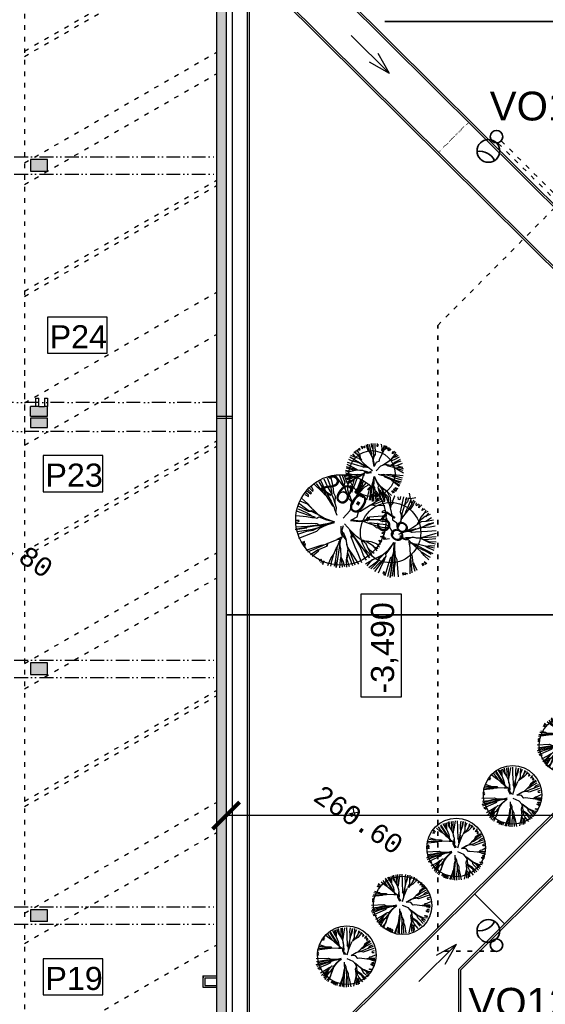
# Model space of a CAD drawing. Extents: x 4743276 to 9726129, y -4307434 to -1665362.
# Tile 20 of 121: x 4829956 to 4843630, y -2063172 to -2037564. Entities that reach past the tile are written whole.
import ezdxf
from ezdxf.enums import TextEntityAlignment as Align

# ---------------------------------------------------------------- set-up
doc = ezdxf.new("R2010")
doc.units = 0
doc.header["$MEASUREMENT"] = 0
for name, pattern in [('ACAD_ISO03W100', [30, 12, -18]), ('ACAD_ISO07W100', [3.5, 0.5, -3]), ('ACAD_ISO12W100', [22, 12, -3, 0.5, -3, 0.5, -3])]:
    doc.linetypes.add(name, pattern=pattern)
doc.layers.get('0').update_dxf_attribs({"linetype": 'CONTINUOUS'})
doc.layers.get('Defpoints').update_dxf_attribs({"color": 61, "linetype": 'CONTINUOUS'})
for name, color, linetype in [('-_48_-', 76, 'CONTINUOUS'), ('body', 7, 'CONTINUOUS'), ('HATCH', 7, 'CONTINUOUS'), ('KÓTY', 4, 'CONTINUOUS'), ('MÚRY', 1, 'CONTINUOUS'), ('POZEMOK', 8, 'CONTINUOUS'), ('siete', 6, 'CONTINUOUS'), ('TENKÁ', 7, 'CONTINUOUS'), ('Výšky', 64, 'CONTINUOUS'), ('ZARIADENIE1', 145, 'CONTINUOUS'), ('ZARIADOVACIE', 144, 'CONTINUOUS'), ('šrafy-múry', 8, 'CONTINUOUS')]:
    doc.layers.add(name, color=color, linetype=linetype)
doc.styles.add('ARIAL', font='arial.ttf')
doc.styles.add('MONOTXT', font='MONOTXT', dxfattribs={"height": 0.2})
doc.styles.add('Style-Arial', font='arial.ttf')
doc.dimstyles.new('STANDARD 200', dxfattribs={"dimtxt": 600, "dimasz": 700, "dimexe": 10, "dimexo": 200, "dimgap": 100, "dimtad": 1, "dimdsep": 46, "dimlunit": 6, "dimtxsty": 'Style-Arial', "dimblk": 'ARCHTICK', "dimblk1": 'OBLIQUE', "dimblk2": 'ARCHTICK', "dimcen": 2.5, "dimse1": 1, "dimse2": 1, "dimadec": 0, "dimazin": 0, "dimtfac": 1, "dimtmove": 1, "dimatfit": 3, "dimldrblk": 'OBLIQUE', "dimfxl": 1, "dimtolj": 1, "dimtzin": 0, "dimarcsym": 0})

# ---------------------------------------------------------------- blocks, each defined once
blk = doc.blocks.new('St6a')
at = {"linetype": 'Continuous'}
for p, q in [((-260, 1923), (-236, 1297)), ((-104, 1935), (-164, 1526)), ((28, 1947), (40, 1538)), ((257, 1923), (221, 1682)), ((-1379, 1225), (-1511, 1285)), ((-1487, 1333), (-1379, 1225)), ((-1319, 1454), (-1078, 1249)), ((-1211, 1538), (-1078, 1358)), ((-1078, 1358), (-922, 1177)), ((-1066, 1598), (-910, 1370)), ((-381, 672), (-1030, 1682)), ((-1030, 1682), (-886, 1333)), ((-910, 1370), (-669, 985)), ((-898, 1755), (-729, 1466)), ((-790, 1778), (-669, 1430)), ((-729, 1466), (-645, 1345)), ((-693, 1802), (-657, 1598)), ((-657, 1598), (-657, 1370)), ((-645, 1345), (-525, 1045)), ((-609, 1851), (-513, 1574)), ((-513, 1887), (-465, 1562)), ((-513, 1574), (-369, 1358)), ((-465, 1562), (-357, 1358)), ((-369, 1358), (-248, 1153)), ((-357, 1899), (-345, 1562)), ((-345, 1562), (-333, 1321)), ((-236, 1297), (-248, 1141)), ((-164, 1526), (-224, 1213)), ((40, 1538), (52, 1225)), ((148, 708), (413, 1887)), ((221, 1682), (233, 1478)), ((233, 1478), (245, 1273)), ((377, 1610), (245, 1249)), ((413, 1887), (377, 1610)), ((521, 1285), (401, 1045)), ((545, 1875), (521, 1538)), ((521, 1538), (521, 1285)), ((569, 1610), (533, 1502)), ((666, 1790), (569, 1610)), ((762, 1502), (569, 1201)), ((750, 1297), (581, 1201)), ((894, 1682), (750, 1514)), ((918, 1466), (750, 1297)), ((822, 1742), (762, 1502)), ((978, 1646), (918, 1466)), ((1062, 1562), (930, 1490)), ((1110, 1514), (1062, 1370)), ((1062, 1370), (1171, 1454)), ((1327, 1406), (1195, 1249)), ((1315, 1273), (1351, 1309)), ((-1788, 744), (-1403, 684)), ((-1752, 840), (-1439, 744)), ((-1463, 1105), (-1571, 1141)), ((-1535, 1225), (-1451, 1165)), ((-1451, 1165), (-1463, 1105)), ((-1439, 744), (-1403, 744)), ((-1403, 744), (-1391, 696)), ((-1391, 696), (-994, 696)), ((-1078, 1249), (-886, 1129)), ((-946, 600), (-1030, 684)), ((-994, 696), (-946, 624)), ((-886, 1129), (-705, 961)), ((-705, 961), (-621, 901)), ((-669, 985), (-621, 889)), ((-621, 901), (-465, 744)), ((-621, 889), (-381, 672)), ((-525, 1045), (-465, 732)), ((-477, 636), (-393, 672)), ((-465, 744), (-260, 600)), ((-248, 1153), (-224, 985)), ((-248, 1141), (-200, 937)), ((-224, 1213), (-236, 1141)), ((-224, 985), (-164, 816)), ((-164, 816), (-212, 588)), ((-200, 937), (-164, 768)), ((-164, 768), (-152, 468)), ((52, 1225), (64, 961)), ((64, 961), (64, 780)), ((64, 780), (124, 684)), ((148, 672), (76, 804)), ((124, 684), (124, 504)), ((209, 1021), (148, 708)), ((221, 997), (148, 540)), ((281, 840), (148, 516)), ((148, 540), (148, 672)), ((245, 1273), (209, 1021)), ((377, 1021), (281, 840)), ((569, 1201), (449, 1081)), ((1123, 696), (966, 552)), ((1267, 708), (1086, 588)), ((1195, 852), (1123, 696)), ((1183, 744), (1135, 708)), ((1423, 937), (1183, 744)), ((1195, 1249), (1315, 1273)), ((1375, 997), (1195, 852)), ((1616, 913), (1267, 708)), ((1399, 1249), (1303, 1141)), ((1303, 1141), (1375, 1129)), ((1375, 1129), (1447, 1165)), ((1543, 1093), (1375, 997)), ((1543, 732), (1399, 576)), ((1760, 708), (1399, 576)), ((1592, 1033), (1423, 937)), ((1724, 804), (1543, 732)), ((-1800, 251), (-1908, 275)), ((-1908, 227), (-1812, 191)), ((-1800, 143), (-1908, 143)), ((-1884, 504), (-1223, 576)), ((-1884, 383), (-1800, 251)), ((-1848, 600), (-1162, 612)), ((-1812, 191), (-1800, 143)), ((-1223, 576), (-1126, 612)), ((-1162, 612), (-970, 612)), ((-1126, 612), (-1162, 600)), ((-970, 612), (-477, 636)), ((-501, 612), (-321, 612)), ((-260, 600), (-248, 444)), ((-248, 444), (-128, 191)), ((-212, 588), (-152, 347)), ((-152, 347), (-32, 203)), ((148, 516), (40, 155)), ((317, 131), (641, 323)), ((617, 107), (317, 131)), ((690, 323), (389, 143)), ((762, -62), (617, 107)), ((641, 323), (858, 407)), ((918, 371), (690, 323)), ((966, 552), (786, 371)), ((1002, 407), (786, 395)), ((1110, 335), (906, 383)), ((1014, 564), (978, 552)), ((1207, 492), (1002, 407)), ((1086, 588), (1014, 564)), ((1796, 576), (1110, 335)), ((1399, 576), (1207, 492)), ((1519, 11), (1447, -74)), ((1652, 35), (1519, 11)), ((1880, 155), (1652, 35)), ((1832, 432), (1676, 383)), ((1676, 383), (1700, 323)), ((1700, 323), (1832, 323)), ((1868, 167), (1880, 155)), ((-1956, -74), (-1150, -37)), ((-321, -62), (-1944, -470)), ((-1944, -470), (-1475, -338)), ((-1920, -254), (-1535, -206)), ((-1896, -350), (-1283, -194)), ((-1896, -567), (-1415, -386)), ((-1836, -699), (-1223, -434)), ((-1535, -206), (-1271, -146)), ((-1475, -338), (-1439, -386)), ((-1439, -386), (-1018, -242)), ((-1415, -386), (-1018, -266)), ((-1283, -194), (-1006, -146)), ((-1271, -146), (-1018, -146)), ((-1223, -434), (-994, -326)), ((-1223, -819), (-982, -615)), ((-1150, -37), (-982, -110)), ((-1102, -651), (-994, -603)), ((-1018, -146), (-790, -134)), ((-1018, -242), (-790, -146)), ((-1018, -266), (-754, -170)), ((-1006, -146), (-766, -122)), ((-994, -326), (-994, -242)), ((-994, -915), (-633, -398)), ((-994, -603), (-922, -543)), ((-982, -110), (-790, -110)), ((-922, -543), (-826, -555)), ((-826, -555), (-585, -314)), ((-814, -651), (-693, -482)), ((-790, -110), (-369, -98)), ((-766, -122), (-321, -62)), ((-754, -170), (-345, -110)), ((-633, -398), (-309, -98)), ((-585, -314), (-321, -110)), ((-104, -531), (-104, -302)), ((-80, -687), (-104, -531)), ((4, -615), (-80, -458)), ((40, -1000), (4, -615)), ((461, -254), (76, -86)), ((629, -458), (461, -254)), ((750, -531), (557, -374)), ((617, -747), (666, -615)), ((702, -651), (629, -458)), ((1002, -711), (653, -446)), ((1026, -759), (750, -531)), ((858, -50), (762, -62)), ((1351, -110), (858, -50)), ((1447, -74), (1339, -98)), ((1640, -158), (1363, -110)), ((1531, -74), (1423, -98)), ((1579, -74), (1531, -74)), ((1868, -62), (1579, -74)), ((1868, -242), (1616, -182)), ((1628, -422), (1808, -470)), ((1628, -482), (1628, -422)), ((1784, -555), (1628, -482)), ((1880, -158), (1640, -158)), ((1688, -326), (1808, -314)), ((1700, -386), (1688, -326)), ((1832, -398), (1700, -386)), ((-1812, -735), (-1668, -711)), ((-1644, -747), (-1740, -795)), ((-1668, -711), (-1644, -747)), ((-1668, -988), (-1295, -783)), ((-1595, -1168), (-1223, -819)), ((-1475, -1216), (-1235, -939)), ((-1439, -1336), (-1138, -951)), ((-1367, -1433), (-1187, -1108)), ((-1295, -783), (-1102, -651)), ((-1283, -1493), (-1042, -1252)), ((-1235, -939), (-1114, -771)), ((-1187, -1108), (-1090, -951)), ((-1175, -1565), (-1030, -1252)), ((-1138, -951), (-994, -879)), ((-1114, -771), (-1078, -687)), ((-1090, -951), (-994, -915)), ((-1042, -1252), (-826, -687)), ((-1030, -1252), (-1006, -1228)), ((-1018, -1240), (-862, -735)), ((-994, -879), (-922, -783)), ((-922, -783), (-814, -651)), ((-285, -1469), (-188, -1228)), ((-188, -1228), (-116, -735)), ((-188, -1517), (-188, -1228)), ((-128, -1529), (-116, -1216)), ((-116, -735), (-80, -687)), ((-116, -1216), (-92, -939)), ((-92, -939), (-80, -735)), ((-80, -735), (-68, -699)), ((40, -831), (16, -795)), ((16, -1517), (52, -1240)), ((148, -1060), (40, -831)), ((52, -1240), (40, -1000)), ((136, -1469), (64, -1216)), ((148, -1216), (148, -1060)), ((233, -1469), (148, -1216)), ((497, -1865), (641, -1240)), ((666, -1204), (617, -747)), ((641, -1240), (666, -1204)), ((666, -1781), (653, -1180)), ((666, -1312), (666, -1192)), ((714, -903), (702, -651)), ((714, -891), (702, -651)), ((846, -1048), (714, -891)), ((738, -1096), (714, -903)), ((1026, -1108), (738, -915)), ((834, -1276), (738, -1096)), ((1086, -1589), (834, -1276)), ((1038, -1216), (846, -1048)), ((1147, -819), (1002, -711)), ((1074, -903), (1026, -759)), ((1135, -1216), (1026, -1108)), ((1183, -795), (1038, -759)), ((1207, -1445), (1038, -1216)), ((1195, -1036), (1074, -903)), ((1303, -1384), (1135, -1216)), ((1339, -939), (1147, -819)), ((1423, -903), (1183, -795)), ((1423, -1264), (1195, -1036)), ((1387, -1060), (1315, -951)), ((1568, -1060), (1339, -939)), ((1507, -1168), (1387, -1060)), ((1664, -927), (1423, -903)), ((1507, -759), (1568, -747)), ((1712, -843), (1507, -759)), ((1568, -747), (1700, -759)), ((-970, -1649), (-874, -1505)), ((-850, -1565), (-910, -1697)), ((-874, -1505), (-850, -1565)), ((-838, -1745), (-742, -1577)), ((-693, -1601), (-778, -1781)), ((-742, -1577), (-693, -1601)), ((-693, -1805), (-621, -1625)), ((-621, -1625), (-585, -1685)), ((-585, -1685), (-597, -1829)), ((-441, -1865), (-285, -1469)), ((-357, -1877), (-273, -1505)), ((-273, -1505), (-224, -1288)), ((-224, -1889), (-188, -1517)), ((-128, -1926), (-128, -1529)), ((16, -1926), (16, -1517)), ((160, -1902), (136, -1469)), ((317, -1902), (233, -1469)), ((762, -1433), (666, -1312)), ((774, -1781), (762, -1433)), ((834, -1420), (846, -1312)), ((858, -1709), (834, -1420))]:
    blk.add_line(p, q, dxfattribs=at)
blk = doc.blocks.new('St6h')
at = {"linetype": 'Continuous'}
for p, q in [((-489, 871), (-405, 684)), ((-420, 902), (-334, 709)), ((-347, 921), (-267, 711)), ((-273, 954), (-221, 732)), ((-180, 975), (20, 710)), ((-83, 971), (38, 684)), ((-32, 994), (36, 827)), ((23, 977), (73, 836)), ((156, 969), (103, 768)), ((244, 926), (213, 783)), ((302, 918), (258, 803)), ((384, 886), (324, 730)), ((444, 859), (410, 783)), ((-687, 598), (-765, 666)), ((-730, 695), (-658, 625)), ((-653, 661), (-690, 727)), ((-658, 625), (-653, 661)), ((-623, 777), (-466, 622)), ((-586, 800), (-468, 642)), ((-526, 834), (-430, 666)), ((-468, 642), (-399, 550)), ((-430, 666), (-369, 529)), ((-405, 684), (-333, 539)), ((-334, 709), (-258, 586)), ((-267, 711), (-247, 577)), ((-221, 732), (-208, 595)), ((36, 827), (16, 749)), ((16, 749), (41, 693)), ((20, 710), (39, 698)), ((39, 698), (113, 472)), ((73, 836), (101, 787)), ((103, 768), (96, 662)), ((96, 662), (125, 566)), ((157, 662), (128, 561)), ((230, 729), (134, 577)), ((213, 783), (157, 662)), ((258, 803), (230, 729)), ((324, 730), (296, 643)), ((296, 643), (303, 564)), ((413, 715), (347, 618)), ((460, 716), (370, 615)), ((410, 783), (399, 716)), ((495, 821), (413, 715)), ((569, 778), (460, 716)), ((609, 749), (531, 666)), ((531, 666), (562, 673)), ((562, 673), (621, 706)), ((-906, 480), (-772, 363)), ((-828, 563), (-752, 515)), ((-753, 548), (-809, 598)), ((-785, 636), (-704, 577)), ((-752, 515), (-753, 548)), ((-704, 577), (-687, 598)), ((-466, 622), (-369, 529)), ((-369, 529), (-231, 311)), ((-333, 539), (-263, 413)), ((-258, 586), (-213, 469)), ((-213, 469), (-149, 280)), ((-208, 595), (-175, 521)), ((-175, 521), (-178, 390)), ((113, 472), (164, 420)), ((125, 566), (173, 444)), ((128, 561), (173, 444)), ((173, 444), (180, 338)), ((302, 536), (193, 338)), ((303, 564), (221, 398)), ((347, 618), (302, 536)), ((370, 615), (309, 567)), ((704, 628), (646, 561)), ((646, 561), (659, 532)), ((659, 532), (734, 593)), ((760, 564), (700, 530)), ((700, 530), (707, 500)), ((810, 498), (704, 416)), ((707, 500), (767, 519)), ((834, 461), (720, 410)), ((865, 383), (834, 462)), ((866, 476), (878, 417)), ((906, 415), (905, 470)), ((935, 500), (974, 389)), ((972, 510), (984, 401)), ((1017, 509), (1025, 378)), ((1114, 525), (1071, 416)), ((1120, 520), (1114, 525)), ((1199, 452), (1193, 512)), ((1227, 444), (1199, 452)), ((1242, 517), (1227, 444)), ((1309, 507), (1233, 185)), ((1370, 498), (1328, 328)), ((1415, 486), (1392, 401)), ((1470, 442), (1394, 274)), ((1525, 437), (1490, 356)), ((-983, 316), (-760, 197)), ((-975, 251), (-803, 172)), ((-969, 377), (-815, 261)), ((-942, 423), (-778, 360)), ((-815, 261), (-737, 208)), ((-778, 360), (-556, 139)), ((-772, 363), (-756, 356)), ((-764, 359), (-583, 154)), ((-263, 413), (-214, 319)), ((-231, 311), (-204, 296)), ((-214, 319), (-201, 305)), ((-204, 296), (-182, 217)), ((-182, 217), (-134, 110)), ((-178, 390), (-181, 368)), ((-149, 280), (-156, 188)), ((180, 338), (143, 206)), ((221, 398), (163, 283)), ((594, 326), (374, 193)), ((647, 330), (591, 318)), ((720, 410), (600, 329)), ((687, 347), (631, 336)), ((699, 305), (647, 330)), ((710, 358), (687, 347)), ((766, 322), (699, 305)), ((848, 413), (710, 358)), ((900, 313), (766, 322)), ((850, 196), (913, 223)), ((878, 417), (906, 415)), ((897, 305), (900, 313)), ((984, 401), (1019, 278)), ((1020, 273), (1071, 52)), ((1027, 356), (1022, 306)), ((1025, 378), (1027, 356)), ((1032, 318), (1026, 268)), ((1066, 355), (1032, 318)), ((1071, 416), (1066, 355)), ((1299, 237), (1271, 140)), ((1328, 328), (1299, 237)), ((1392, 401), (1328, 328)), ((1394, 274), (1349, 187)), ((1463, 249), (1396, 208)), ((1415, 238), (1401, 214)), ((1490, 356), (1415, 238)), ((1520, 337), (1463, 249)), ((1555, 418), (1520, 337)), ((1580, 344), (1592, 378)), ((1589, 312), (1580, 344)), ((1633, 360), (1589, 312)), ((1707, 335), (1643, 268)), ((1643, 268), (1648, 323)), ((1648, 323), (1662, 341)), ((1704, 214), (1736, 267)), ((1767, 243), (1704, 214)), ((1791, 223), (1764, 160)), ((-1021, 203), (-771, 117)), ((-1017, 103), (-798, 85)), ((-803, 172), (-710, 117)), ((-798, 85), (-679, 63)), ((-771, 117), (-615, 72)), ((-760, 197), (-676, 194)), ((-737, 208), (-684, 211)), ((-710, 117), (-675, 85)), ((-684, 211), (-404, 43)), ((-679, 63), (-618, 64)), ((-676, 194), (-622, 164)), ((-622, 164), (-543, 124)), ((-618, 64), (-571, 50)), ((-571, 50), (-528, 76)), ((-543, 124), (-450, 70)), ((-528, 76), (-364, 13)), ((-404, 43), (-187, -30)), ((-364, 13), (-195, -27)), ((143, 206), (-3, 45)), ((293, 69), (156, -6)), ((373, -18), (193, 3)), ((326, 179), (293, 69)), ((374, 193), (326, 179)), ((491, 7), (373, -18)), ((539, 8), (434, -32)), ((574, 65), (488, -1)), ((653, 12), (539, 8)), ((949, 97), (574, 65)), ((762, 12), (653, 12)), ((960, 26), (762, 12)), ((863, -31), (762, 12)), ((852, 162), (850, 196)), ((936, 172), (852, 162)), ((1071, 52), (1070, 8)), ((1070, 8), (1153, -49)), ((1233, 185), (1265, 95)), ((1259, 100), (1248, -6)), ((1250, -28), (1278, 74)), ((1338, 131), (1265, 40)), ((1271, 140), (1276, 41)), ((1341, 153), (1337, 136)), ((1396, 208), (1338, 131)), ((1349, 187), (1341, 153)), ((1778, 84), (1651, -18)), ((1686, 69), (1651, -12)), ((1754, 153), (1686, 69)), ((1833, 189), (1754, 153)), ((1884, 123), (1778, 84)), ((1853, 153), (1784, 79)), ((1836, 2), (1789, -20)), ((1957, 4), (1806, -23)), ((1913, 55), (1836, 2)), ((-185, -50), (-1039, -200)), ((-1039, -200), (-789, -163)), ((-1036, -69), (-690, -64)), ((-1036, -144), (-771, -128)), ((-1032, -47), (-959, -28)), ((-955, -6), (-1011, -3)), ((-990, -246), (-668, -191)), ((-959, -28), (-955, -6)), ((-789, -163), (-782, -133)), ((-789, -238), (-652, -211)), ((-782, -133), (-553, -112)), ((-771, -128), (-558, -101)), ((-690, -64), (-559, -67)), ((-668, -191), (-527, -155)), ((-652, -211), (-532, -158)), ((-572, -237), (-508, -167)), ((-559, -67), (-542, -107)), ((-558, -101), (-413, -90)), ((-553, -112), (-425, -109)), ((-532, -158), (-422, -115)), ((-527, -155), (-408, -116)), ((-508, -167), (-417, -126)), ((-417, -126), (-216, -43)), ((-413, -90), (-207, -32)), ((-408, -116), (-185, -50)), ((-44, -273), (-41, -129)), ((-19, -207), (7, -114)), ((3, -334), (-19, -207)), ((158, -224), (31, -76)), ((156, -6), (350, -28)), ((350, -28), (470, -22)), ((552, -68), (429, -20)), ((656, -102), (552, -68)), ((577, -63), (558, -65)), ((617, -59), (577, -63)), ((727, -78), (617, -59)), ((724, -161), (656, -102)), ((695, -113), (665, -106)), ((849, -153), (695, -113)), ((839, -191), (724, -161)), ((935, -101), (727, -78)), ((939, -201), (839, -191)), ((949, -163), (849, -153)), ((963, -27), (863, -31)), ((998, -137), (935, -96)), ((939, -99), (935, -96)), ((998, -137), (1093, -303)), ((1153, -49), (1179, -184)), ((1179, -184), (1250, -28)), ((1248, -6), (1181, -151)), ((1502, -166), (1361, -242)), ((1576, -186), (1372, -240)), ((1449, -232), (1969, -55)), ((1587, -190), (1449, -232)), ((1579, -113), (1502, -166)), ((1700, -161), (1587, -190)), ((1692, -35), (1589, -102)), ((1651, -18), (1603, -78)), ((1846, -85), (1689, -162)), ((1806, -23), (1692, -35)), ((1793, -157), (1700, -161)), ((1886, -152), (1793, -157)), ((1969, -55), (1846, -85)), ((1993, -124), (1886, -152)), ((-981, -297), (-789, -238)), ((-960, -390), (-572, -237)), ((-350, -505), (-112, -412)), ((-59, -409), (-152, -1024)), ((-128, -406), (-43, -368)), ((-126, -562), (-59, -409)), ((-112, -412), (-64, -412)), ((-83, -461), (-17, -349)), ((-17, -349), (-44, -273)), ((74, -431), (3, -334)), ((64, -409), (6, -264)), ((82, -496), (64, -409)), ((183, -308), (144, -223)), ((289, -349), (158, -224)), ((294, -435), (163, -235)), ((163, -235), (191, -297)), ((174, -366), (183, -308)), ((213, -451), (174, -366)), ((191, -297), (185, -375)), ((199, -314), (573, -815)), ((293, -449), (199, -314)), ((373, -413), (289, -349)), ((497, -508), (389, -420)), ((502, -458), (420, -427)), ((807, -349), (869, -335)), ((903, -395), (807, -349)), ((836, -275), (867, -254)), ((904, -306), (836, -275)), ((900, -406), (865, -405)), ((867, -254), (909, -255)), ((869, -335), (894, -344)), ((931, -392), (879, -371)), ((900, -406), (1003, -395)), ((1361, -242), (1203, -308)), ((1300, -386), (1228, -338)), ((1348, -425), (1228, -382)), ((1411, -401), (1300, -386)), ((1419, -422), (1348, -425)), ((1491, -371), (1354, -380)), ((1439, -244), (1357, -253)), ((1372, -240), (1432, -234)), ((1513, -368), (1411, -401)), ((1494, -508), (1419, -422)), ((1432, -234), (1495, -260)), ((1485, -267), (1439, -244)), ((1567, -258), (1485, -267)), ((1569, -379), (1491, -371)), ((1592, -387), (1513, -368)), ((1687, -251), (1567, -258)), ((1664, -391), (1569, -379)), ((1669, -390), (1592, -387)), ((1695, -377), (1663, -386)), ((1734, -378), (1664, -391)), ((1767, -435), (1669, -390)), ((1829, -241), (1687, -251)), ((1834, -334), (1695, -377)), ((2018, -359), (1734, -378)), ((1859, -414), (1749, -420)), ((2015, -227), (1829, -241)), ((2016, -287), (1834, -334)), ((2012, -403), (1859, -414)), ((-841, -459), (-892, -482)), ((-874, -522), (-836, -484)), ((-818, -510), (-864, -544)), ((-836, -484), (-841, -459)), ((-830, -590), (-818, -510)), ((-804, -647), (-477, -542)), ((-767, -685), (-441, -546)), ((-708, -741), (-539, -631)), ((-531, -634), (-343, -550)), ((-526, -659), (-531, -634)), ((-477, -542), (-423, -538)), ((-423, -538), (-443, -540)), ((-441, -546), (-350, -505)), ((-341, -494), (-363, -552)), ((-343, -550), (-336, -506)), ((-201, -732), (-151, -614)), ((-161, -850), (-129, -618)), ((-151, -614), (-124, -568)), ((-129, -618), (-126, -562)), ((-124, -568), (-83, -461)), ((-48, -616), (-86, -455)), ((-41, -783), (-48, -616)), ((81, -524), (74, -431)), ((106, -608), (81, -524)), ((103, -603), (82, -496)), ((92, -730), (106, -608)), ((142, -674), (103, -603)), ((129, -632), (109, -600)), ((224, -767), (129, -632)), ((263, -579), (213, -451)), ((323, -729), (263, -579)), ((364, -561), (293, -449)), ((497, -692), (359, -549)), ((401, -660), (364, -561)), ((550, -627), (497, -508)), ((656, -559), (502, -458)), ((607, -465), (508, -455)), ((588, -651), (549, -608)), ((633, -781), (550, -627)), ((723, -509), (607, -465)), ((757, -617), (653, -568)), ((736, -660), (656, -559)), ((789, -582), (723, -509)), ((811, -525), (733, -518)), ((769, -828), (985, -639)), ((824, -492), (770, -433)), ((770, -433), (839, -450)), ((924, -734), (1021, -614)), ((985, -639), (1106, -478)), ((1123, -482), (1016, -1237)), ((1021, -614), (1101, -484)), ((1095, -683), (1102, -495)), ((1124, -696), (1109, -505)), ((1117, -686), (1123, -482)), ((1436, -531), (1428, -449)), ((1446, -519), (1458, -479)), ((1459, -743), (1446, -519)), ((1458, -473), (1947, -719)), ((1567, -572), (1458, -473)), ((1634, -521), (1489, -509)), ((1573, -571), (1494, -508)), ((1613, -589), (1567, -572)), ((1604, -607), (1573, -571)), ((1689, -680), (1604, -607)), ((1799, -679), (1613, -589)), ((1775, -561), (1634, -521)), ((1865, -468), (1767, -429)), ((1872, -490), (1767, -435)), ((1834, -593), (1775, -561)), ((1890, -554), (1787, -565)), ((1978, -605), (1815, -567)), ((1973, -655), (1834, -593)), ((2014, -474), (1865, -468)), ((2002, -520), (1872, -490)), ((1985, -560), (1890, -554)), ((-671, -778), (-543, -667)), ((-543, -667), (-526, -659)), ((-478, -842), (-522, -882)), ((-460, -868), (-478, -842)), ((-336, -977), (-266, -829)), ((-266, -829), (-201, -732)), ((-243, -880), (-207, -762)), ((-187, -991), (-161, -850)), ((-152, -1024), (-157, -828)), ((-56, -857), (-41, -783)), ((7, -905), (-42, -797)), ((-18, -1018), (-35, -828)), ((69, -863), (92, -730)), ((90, -847), (98, -728)), ((136, -1011), (90, -847)), ((146, -822), (101, -705)), ((262, -974), (142, -674)), ((212, -983), (146, -822)), ((339, -947), (224, -767)), ((404, -925), (323, -729)), ((439, -759), (401, -660)), ((507, -865), (439, -759)), ((573, -815), (497, -692)), ((672, -716), (588, -651)), ((618, -861), (628, -849)), ((619, -866), (864, -741)), ((623, -855), (844, -760)), ((757, -873), (769, -828)), ((759, -895), (785, -826)), ((785, -826), (825, -789)), ((823, -927), (904, -808)), ((825, -789), (880, -734)), ((880, -734), (950, -671)), ((894, -864), (910, -813)), ((910, -813), (934, -777)), ((934, -777), (924, -734)), ((998, -908), (1036, -800)), ((1029, -993), (1064, -807)), ((1030, -1004), (1075, -806)), ((1036, -800), (1074, -796)), ((1064, -807), (1095, -683)), ((1075, -806), (1107, -698)), ((1109, -924), (1118, -796)), ((1118, -801), (1113, -698)), ((1118, -796), (1117, -686)), ((1131, -916), (1118, -801)), ((1133, -783), (1124, -696)), ((1174, -856), (1133, -783)), ((1452, -733), (1495, -767)), ((1455, -859), (1467, -814)), ((1468, -830), (1459, -743)), ((1498, -750), (1463, -732)), ((1467, -814), (1463, -831)), ((1496, -1141), (1468, -830)), ((1518, -930), (1498, -750)), ((1753, -761), (1689, -680)), ((1802, -756), (1713, -694)), ((1857, -860), (1753, -761)), ((1947, -719), (1782, -670)), ((1910, -739), (1799, -679)), ((1890, -807), (1802, -756)), ((-487, -914), (-460, -868)), ((-413, -881), (-463, -938)), ((-441, -955), (-413, -881)), ((-268, -993), (-243, -880)), ((-74, -1029), (-56, -857)), ((33, -1009), (7, -905)), ((83, -1014), (69, -863)), ((484, -941), (618, -861)), ((521, -987), (619, -866)), ((553, -1022), (691, -924)), ((600, -1050), (759, -895)), ((656, -1061), (770, -938)), ((684, -1112), (823, -927)), ((691, -924), (757, -873)), ((769, -1136), (843, -958)), ((770, -938), (840, -876)), ((840, -876), (876, -855)), ((843, -958), (894, -864)), ((908, -1199), (998, -908)), ((970, -1219), (1029, -993)), ((1016, -1237), (1053, -1018)), ((1053, -1018), (1030, -1004)), ((1068, -1209), (1109, -924)), ((1113, -1215), (1116, -1039)), ((1116, -1039), (1131, -916)), ((1197, -1223), (1174, -856)), ((1454, -1162), (1455, -859)), ((1559, -1107), (1513, -936)), ((1540, -933), (1518, -930)), ((1542, -949), (1540, -933)), ((1601, -1086), (1542, -949)), ((1733, -934), (1706, -942)), ((1706, -942), (1728, -990)), ((1764, -969), (1733, -934)), ((1757, -899), (1790, -955)), ((1811, -942), (1757, -899)), ((876, -1114), (859, -1160)), ((894, -1123), (876, -1114)), ((890, -1190), (894, -1123)), ((1287, -1142), (1292, -1190)), ((1309, -1145), (1287, -1142)), ((1330, -1186), (1309, -1145)), ((1400, -1168), (1336, -1136)), ((1336, -1136), (1352, -1184))]:
    blk.add_line(p, q, dxfattribs=at)
blk = doc.blocks.new('St6d')
at = {"linetype": 'Continuous'}
for p, q in [((-888, 907), (-752, 822)), ((-837, 940), (-762, 817)), ((-798, 984), (-699, 911)), ((-729, 1019), (-711, 923)), ((-699, 911), (-629, 774)), ((-690, 1039), (-611, 981)), ((-611, 981), (-641, 1064)), ((-580, 1150), (-510, 1038)), ((-501, 1117), (-516, 1146)), ((-510, 1038), (-501, 1117)), ((-469, 1164), (-422, 1083)), ((-422, 1083), (-400, 1125)), ((-400, 1125), (-408, 1176)), ((-345, 1221), (-319, 1099)), ((-319, 1099), (-266, 959)), ((-298, 1239), (-272, 1116)), ((-272, 1116), (-202, 929)), ((-266, 959), (-184, 883)), ((-219, 1230), (-163, 974)), ((-202, 929), (-190, 893)), ((-184, 883), (-127, 758)), ((-163, 974), (-125, 839)), ((-131, 1275), (-123, 1149)), ((-123, 1149), (-55, 1029)), ((-65, 1277), (-55, 1029)), ((-55, 1029), (-42, 894)), ((-42, 894), (-31, 751)), ((24, 1273), (35, 803)), ((120, 1266), (118, 1161)), ((118, 1161), (160, 1163)), ((160, 1163), (187, 1245)), ((357, 863), (221, 571)), ((290, 1236), (300, 1241)), ((300, 1241), (328, 1076)), ((328, 1076), (316, 990)), ((316, 990), (354, 929)), ((354, 929), (347, 858)), ((444, 1030), (359, 870)), ((371, 981), (364, 910)), ((380, 1010), (371, 981)), ((431, 1190), (380, 1010)), ((492, 1178), (444, 1030)), ((542, 1154), (454, 1011)), ((557, 1026), (574, 1103)), ((597, 1022), (557, 1026)), ((631, 1101), (597, 1022)), ((605, 970), (670, 1072)), ((641, 958), (605, 970)), ((717, 1040), (641, 958)), ((880, 938), (788, 829)), ((788, 829), (792, 868)), ((792, 868), (826, 947)), ((922, 891), (859, 748)), ((-1173, 460), (-919, 386)), ((-1112, 595), (-971, 525)), ((-387, 286), (-1059, 684)), ((-1059, 684), (-896, 607)), ((-1025, 763), (-823, 681)), ((-971, 525), (-843, 492)), ((-949, 820), (-857, 725)), ((-896, 607), (-700, 454)), ((-857, 725), (-798, 682)), ((-843, 492), (-715, 458)), ((-823, 681), (-667, 631)), ((-752, 822), (-606, 644)), ((-715, 458), (-567, 386)), ((-667, 631), (-543, 509)), ((-629, 774), (-603, 651)), ((-606, 644), (-556, 546)), ((-533, 489), (-442, 394)), ((-127, 758), (-52, 611)), ((-125, 839), (-125, 790)), ((-125, 790), (-125, 766)), ((-31, 751), (-67, 616)), ((-51, 513), (-60, 663)), ((2, 274), (-51, 513)), ((-26, 692), (-42, 542)), ((-42, 542), (9, 321)), ((35, 803), (-35, 687)), ((77, 454), (2, 274)), ((210, 510), (77, 454)), ((221, 571), (210, 510)), ((657, 528), (424, 366)), ((691, 533), (496, 409)), ((752, 595), (657, 528)), ((790, 534), (691, 533)), ((745, 622), (694, 540)), ((906, 463), (730, 324)), ((859, 748), (745, 622)), ((865, 689), (752, 595)), ((895, 581), (790, 534)), ((975, 449), (833, 364)), ((985, 806), (865, 689)), ((948, 695), (867, 672)), ((1081, 676), (895, 581)), ((994, 508), (906, 463)), ((1039, 747), (948, 695)), ((1149, 507), (975, 449)), ((1131, 578), (994, 508)), ((-1244, 115), (-1034, 80)), ((-1241, 48), (-1052, 53)), ((-1220, 213), (-1010, 154)), ((-1216, 277), (-826, 167)), ((-1192, 376), (-952, 257)), ((-1052, 53), (-889, 98)), ((-1034, 80), (-887, 105)), ((-1010, 154), (-860, 113)), ((-952, 257), (-772, 158)), ((-919, 386), (-724, 331)), ((-889, 98), (-740, 131)), ((-826, 167), (-732, 129)), ((-772, 158), (-730, 136)), ((-740, 131), (-631, 112)), ((-732, 129), (-597, 117)), ((-724, 331), (-559, 285)), ((-631, 112), (-516, 116)), ((-597, 117), (-486, 106)), ((-567, 386), (-387, 286)), ((-559, 285), (-448, 249)), ((-550, 388), (-283, 252)), ((-531, -84), (-402, 13)), ((-516, 116), (-385, 40)), ((-486, 106), (-299, 53)), ((-364, 279), (-460, 261)), ((-448, 249), (-377, 266)), ((-442, 394), (-268, 248)), ((-402, 13), (-303, -11)), ((-385, 40), (-225, 29)), ((-377, 266), (-266, 231)), ((-283, 252), (-364, 279)), ((-303, -11), (-124, 13)), ((-268, 248), (-68, 109)), ((-225, 29), (-112, 74)), ((268, 286), (87, 83)), ((427, 349), (268, 286)), ((496, 409), (361, 321)), ((560, 355), (427, 349)), ((602, 284), (531, 340)), ((710, 314), (560, 355)), ((718, 312), (560, 355)), ((893, 222), (602, 284)), ((833, 364), (710, 314)), ((841, 288), (718, 312)), ((971, 311), (841, 288)), ((1248, 107), (876, 219)), ((960, 201), (886, 224)), ((910, 200), (893, 222)), ((1266, -14), (910, 200)), ((1053, 236), (960, 201)), ((1214, 404), (971, 311)), ((1060, 283), (996, 312)), ((1270, 174), (1053, 236)), ((1242, 239), (1060, 283)), ((-1239, -148), (-1028, -102)), ((-1232, -77), (-994, -73)), ((-1228, -13), (-1095, -32)), ((-470, -47), (-1221, -244)), ((-1221, -244), (-978, -225)), ((-1177, -283), (-1005, -233)), ((-1169, -384), (-1031, -339)), ((-1138, -467), (-965, -360)), ((-1095, -32), (-955, -78)), ((-1031, -339), (-889, -278)), ((-1028, -102), (-937, -75)), ((-1005, -233), (-720, -162)), ((-965, -360), (-852, -266)), ((-937, -75), (-728, -61)), ((-852, -266), (-713, -188)), ((-728, -61), (-524, -87)), ((-720, -162), (-651, -151)), ((-713, -188), (-659, -149)), ((-687, -663), (-607, -419)), ((-659, -149), (-531, -84)), ((-651, -151), (-470, -47)), ((-607, -419), (-554, -404)), ((-539, -409), (-607, -444)), ((-589, -539), (-551, -421)), ((-551, -421), (-467, -113)), ((-467, -113), (-473, -54)), ((-457, -133), (-421, -21)), ((-7, -156), (-80, -1237)), ((-71, -454), (6, -193)), ((-59, -442), (-7, -156)), ((-27, -444), (18, -181)), ((138, -416), (18, -156)), ((96, -369), (23, -166)), ((196, -566), (96, -369)), ((384, -741), (138, -416)), ((325, -117), (184, -71)), ((398, -67), (285, -87)), ((426, -133), (325, -117)), ((642, -122), (398, -67)), ((448, -165), (426, -133)), ((455, -143), (436, -128)), ((737, -308), (448, -165)), ((579, -191), (455, -143)), ((539, -88), (512, -96)), ((701, -67), (539, -88)), ((744, -261), (579, -191)), ((793, -162), (642, -122)), ((797, -98), (701, -67)), ((866, -415), (737, -308)), ((915, -366), (737, -308)), ((934, -331), (744, -261)), ((890, -415), (767, -342)), ((950, -156), (780, -150)), ((956, -240), (793, -162)), ((969, -97), (797, -98)), ((1079, -591), (866, -415)), ((1103, -541), (890, -415)), ((1137, -462), (915, -366)), ((1178, -410), (934, -331)), ((1221, -228), (950, -156)), ((1207, -322), (956, -240)), ((1252, -132), (969, -97)), ((-1098, -595), (-1010, -550)), ((-1010, -550), (-1073, -619)), ((-1041, -646), (-987, -606)), ((-953, -626), (-997, -685)), ((-987, -606), (-953, -626)), ((-848, -856), (-726, -683)), ((-796, -898), (-682, -673)), ((-726, -683), (-719, -661)), ((-719, -963), (-589, -539)), ((-719, -661), (-687, -663)), ((-667, -1005), (-579, -584)), ((-579, -584), (-582, -517)), ((-582, -517), (-582, -542)), ((-326, -1165), (-188, -662)), ((-188, -662), (-110, -573)), ((-161, -932), (-145, -757)), ((-145, -757), (-95, -602)), ((-144, -1183), (-118, -774)), ((-118, -774), (-92, -595)), ((-110, -573), (-71, -454)), ((-95, -602), (-56, -459)), ((-92, -595), (-59, -442)), ((-35, -621), (-49, -462)), ((-31, -909), (-35, -621)), ((21, -624), (-31, -606)), ((-21, -626), (-27, -444)), ((-26, -894), (-21, -626)), ((42, -786), (21, -624)), ((82, -1216), (42, -786)), ((169, -622), (196, -566)), ((192, -678), (169, -622)), ((257, -577), (177, -470)), ((199, -755), (192, -678)), ((242, -900), (199, -755)), ((279, -862), (201, -674)), ((271, -786), (226, -747)), ((317, -670), (257, -577)), ((351, -894), (271, -786)), ((581, -838), (277, -592)), ((579, -821), (299, -624)), ((362, -734), (317, -670)), ((377, -837), (362, -734)), ((554, -1099), (377, -837)), ((387, -808), (384, -741)), ((464, -898), (387, -808)), ((584, -831), (574, -811)), ((681, -1034), (581, -838)), ((747, -982), (584, -831)), ((770, -785), (812, -782)), ((840, -873), (770, -785)), ((812, -782), (881, -846)), ((841, -718), (866, -693)), ((925, -811), (841, -718)), ((866, -693), (960, -781)), ((895, -654), (939, -643)), ((991, -734), (895, -654)), ((939, -643), (1025, -680)), ((-593, -1029), (-495, -1004)), ((-495, -1004), (-531, -1065)), ((-502, -1075), (-460, -1023)), ((-460, -1023), (-428, -1025)), ((-428, -1025), (-450, -1092)), ((-208, -1179), (-161, -932)), ((-80, -1237), (-68, -922)), ((-68, -922), (-31, -909)), ((-11, -1226), (-26, -894)), ((109, -1208), (123, -1114)), ((123, -1114), (150, -1107)), ((150, -1107), (161, -1176)), ((294, -1170), (242, -900)), ((419, -1161), (279, -862)), ((473, -1097), (351, -894)), ((627, -1074), (464, -898))]:
    blk.add_line(p, q, dxfattribs=at)
blk = doc.blocks.new('_ArchTick')
at = {"color": 0, "linetype": 'ByBlock', "const_width": 0.15}
blk.add_lwpolyline([(-0.5, -0.5), (0.5, 0.5)], dxfattribs=at)
blk = doc.blocks.new('*D42222')
at = {"layer": 'Defpoints', "color": 0}
for p in [(4835324, -2052604), (4868314, -2052604), (4835324, -2058262)]:
    blk.add_point(p, dxfattribs=at)
at = {"layer": 'ZARIADOVACIE', "color": 0, "lineweight": -2}
blk.add_line((4868314, -2058262), (4835324, -2058262), dxfattribs=at)
at = {"layer": 'ZARIADOVACIE', "color": 0, "linetype": 'ByBlock', "lineweight": -2, "xscale": 700, "yscale": 700, "zscale": 700, "rotation": 180}
blk.add_blockref('_ArchTick', (4835324, -2058262), dxfattribs=at)
at = {"layer": 'ZARIADOVACIE', "color": 0, "linetype": 'ByBlock', "lineweight": -2, "xscale": 700, "yscale": 700, "zscale": 700}
blk.add_blockref('_ArchTick', (4868314, -2058262), dxfattribs=at)
at = {"layer": 'ZARIADOVACIE', "color": 0, "insert": (4851819, -2057855), "char_height": 600, "attachment_point": 5, "style": 'Style-Arial'}
blk.add_mtext('\\A1;32ﾠ990', dxfattribs=at)
blk = doc.blocks.new('_OBLIQUE')
at = {"color": 0, "linetype": 'ByBlock'}
blk.add_line((-0.5, -0.5), (0.5, 0.5), dxfattribs=at)
blk = doc.blocks.new('po')
at = {"layer": 'HATCH'}
h = blk.add_hatch(color=256, dxfattribs=at)
h.dxf.hatch_style = 1
h.paths.add_polyline_path([(4832510, -1549811), (4832510, -1549861), (4832515, -1549861), (4832515, -1549816), (4832560, -1549816), (4832560, -1549811)])
h = blk.add_hatch(color=256, dxfattribs=at)
h.dxf.hatch_style = 1
h.paths.add_polyline_path([(4832510, -1550061), (4832515, -1550061), (4832515, -1550106), (4832560, -1550106), (4832560, -1550111), (4832510, -1550111)])
at = {"layer": 'šrafy-múry'}
h = blk.add_hatch(color=256, dxfattribs=at)
h.dxf.hatch_style = 1
h.paths.add_polyline_path([(4834060, -1522296), (4833110, -1522296), (4833110, -1519866), (4832655, -1519866), (4832655, -1520166), (4832860, -1520166), (4832860, -1525986), (4833110, -1525986), (4833110, -1522546), (4834060, -1522546)])
h = blk.add_hatch(color=256, dxfattribs=at)
h.dxf.hatch_style = 1
h.paths.add_polyline_path([(4833110, -1527386), (4833110, -1525986), (4832860, -1525986), (4832860, -1527386)])
h = blk.add_hatch(color=256, dxfattribs=at)
h.dxf.hatch_style = 1
h.paths.add_polyline_path([(4833110, -1527386), (4832860, -1527386), (4832860, -1530986), (4833110, -1530986)])
h = blk.add_hatch(color=256, dxfattribs=at)
h.dxf.hatch_style = 1
h.paths.add_polyline_path([(4828020, -1528586), (4828020, -1528886), (4828470, -1528886), (4828470, -1528586)])
h = blk.add_hatch(color=256, dxfattribs=at)
h.dxf.hatch_style = 1
h.paths.add_polyline_path([(4833110, -1532386), (4833110, -1530986), (4832860, -1530986), (4832860, -1532386)])
h = blk.add_hatch(color=256, dxfattribs=at)
h.dxf.hatch_style = 1
h.paths.add_polyline_path([(4833110, -1535256), (4833110, -1532386), (4832860, -1532386), (4832860, -1535256)])
h = blk.add_hatch(color=256, dxfattribs=at)
h.dxf.hatch_style = 1
h.paths.add_polyline_path([(4828100, -1535006), (4828020, -1535006), (4828020, -1535256), (4828470, -1535256), (4828470, -1535006), (4828320, -1535006), (4828240, -1535006)])
h = blk.add_hatch(color=256, dxfattribs=at)
h.dxf.hatch_style = 1
h.paths.add_polyline_path([(4828020, -1535556), (4828100, -1535556), (4828390, -1535556), (4828470, -1535556), (4828470, -1535306), (4828020, -1535306)])
h = blk.add_hatch(color=256, dxfattribs=at)
h.dxf.hatch_style = 1
h.paths.add_polyline_path([(4833110, -1535306), (4832860, -1535306), (4832860, -1535986), (4833110, -1535986)])
h = blk.add_hatch(color=256, dxfattribs=at)
h.dxf.hatch_style = 1
h.paths.add_polyline_path([(4833110, -1535986), (4832860, -1535986), (4832860, -1537386), (4833110, -1537386)])
h = blk.add_hatch(color=256, dxfattribs=at)
h.dxf.hatch_style = 1
h.paths.add_polyline_path([(4833110, -1537386), (4832860, -1537386), (4832860, -1539986), (4833110, -1539986)])
h = blk.add_hatch(color=256, dxfattribs=at)
h.dxf.hatch_style = 1
h.paths.add_polyline_path([(4833110, -1541386), (4833110, -1539986), (4832860, -1539986), (4832860, -1541386), (4833110, -1541386)])
h = blk.add_hatch(color=256, dxfattribs=at)
h.dxf.hatch_style = 1
h.paths.add_polyline_path([(4833110, -1541386), (4832860, -1541386), (4832860, -1544486), (4833110, -1544486)])
h = blk.add_hatch(color=256, dxfattribs=at)
h.dxf.hatch_style = 1
h.paths.add_polyline_path([(4828020, -1541676), (4828020, -1541976), (4828470, -1541976), (4828470, -1541676)])
h = blk.add_hatch(color=256, dxfattribs=at)
h.dxf.hatch_style = 1
h.paths.add_polyline_path([(4833110, -1544486), (4832860, -1544486), (4832860, -1545886), (4833110, -1545886)])
h = blk.add_hatch(color=256, dxfattribs=at)
h.dxf.hatch_style = 1
h.paths.add_polyline_path([(4832860, -1548471), (4832860, -1548986), (4833110, -1548986), (4833110, -1545886), (4832860, -1545886), (4832860, -1546861), (4832860, -1546941), (4832860, -1547141), (4832860, -1547221), (4832860, -1547657), (4832860, -1548021)])
h = blk.add_hatch(color=256, dxfattribs=at)
h.dxf.hatch_style = 1
h.paths.add_polyline_path([(4828020, -1548396), (4828160, -1548396), (4828190, -1548396), (4828470, -1548396), (4828470, -1548096), (4828020, -1548096), (4828020, -1548146)])
h = blk.add_hatch(color=256, dxfattribs=at)
h.dxf.hatch_style = 1
h.paths.add_polyline_path([(4833110, -1550386), (4833110, -1548986), (4832860, -1548986), (4832860, -1550386)])
h = blk.add_hatch(color=256, dxfattribs=at)
h.dxf.hatch_style = 1
h.paths.add_polyline_path([(4833110, -1551816), (4833110, -1550386), (4832860, -1550386), (4832860, -1550544), (4832860, -1550930), (4832860, -1551092), (4832860, -1551816)])
at = {"layer": 'MÚRY', "color": 7}
for p, q in [((4833270, -1522706), (4833270, -1535306)), ((4832860, -1523721), (4832860, -1535306)), ((4828160, -1535006), (4828160, -1534786)), ((4828160, -1534786), (4828240, -1534786)), ((4828240, -1535006), (4828240, -1534786)), ((4828390, -1534786), (4828470, -1534786)), ((4828390, -1534786), (4828390, -1535006)), ((4828390, -1534786), (4828470, -1534786)), ((4828390, -1534786), (4828390, -1535006)), ((4828470, -1534786), (4828470, -1535006)), ((4828470, -1534786), (4828470, -1535006)), ((4828020, -1535256), (4828020, -1535006)), ((4828160, -1535006), (4828020, -1535006)), ((4828240, -1535006), (4828390, -1535006)), ((4828470, -1535256), (4828470, -1535006)), ((4828020, -1535256), (4828470, -1535256)), ((4832860, -1535306), (4832860, -1551816)), ((4833270, -1535306), (4833270, -1554276)), ((4828470, -1548096), (4828020, -1548096)), ((4828020, -1548096), (4828020, -1548396)), ((4828470, -1548396), (4828470, -1548096)), ((4828470, -1548396), (4828020, -1548396))]:
    blk.add_line(p, q, dxfattribs=at)
for points in [[(4828470, -1528586), (4828020, -1528586), (4828020, -1528886), (4828470, -1528886)], [(4828470, -1535306), (4828020, -1535306), (4828020, -1535556), (4828470, -1535556)], [(4828470, -1541676), (4828020, -1541676), (4828020, -1541976), (4828470, -1541976)]]:
    blk.add_lwpolyline(points, close=True, dxfattribs=at)
at = {"layer": 'POZEMOK', "linetype": 'ACAD_ISO03W100', "ltscale": 10}
for p, q in [((4827870, -1525762), (4832860, -1522881)), ((4827870, -1522991), (4827870, -1536660)), ((4827870, -1525901), (4832860, -1523020)), ((4827870, -1528672), (4832860, -1525791)), ((4827870, -1529232), (4832860, -1526351)), ((4827870, -1532003), (4832860, -1529122)), ((4827870, -1532142), (4832860, -1529261)), ((4827870, -1534913), (4832860, -1532032)), ((4827870, -1536012), (4832860, -1533131)), ((4827870, -1536012), (4831774, -1533758)), ((4827870, -1533758), (4827870, -1567816)), ((4827870, -1538783), (4832860, -1535902)), ((4827870, -1538922), (4832860, -1536041)), ((4827870, -1541693), (4832860, -1538812)), ((4827870, -1542348), (4832860, -1539467)), ((4827870, -1545272), (4832860, -1542391)), ((4827870, -1545411), (4832860, -1542530)), ((4827870, -1548182), (4832860, -1545301)), ((4827870, -1548969), (4832860, -1546088)), ((4827870, -1551893), (4832860, -1549012))]:
    blk.add_line(p, q, dxfattribs=at)
at = {"layer": 'TENKÁ'}
for p, q in [((4833110, -1522546), (4833110, -1535256)), ((4828240, -1535006), (4828160, -1535006)), ((4828470, -1535006), (4828390, -1535006)), ((4832860, -1535256), (4833270, -1535256)), ((4832860, -1535306), (4833270, -1535306)), ((4832860, -1535306), (4833270, -1535306)), ((4833110, -1535306), (4833110, -1554436)), ((4832510, -1549811), (4832510, -1550111)), ((4832510, -1549811), (4832860, -1549811)), ((4832515, -1549861), (4832510, -1549861)), ((4832515, -1549816), (4832515, -1549861)), ((4832515, -1549816), (4832560, -1549816)), ((4832560, -1549816), (4832560, -1549811)), ((4832560, -1549861), (4832560, -1550061)), ((4832560, -1549861), (4832860, -1549861)), ((4832515, -1550061), (4832510, -1550061)), ((4832510, -1550111), (4832860, -1550111)), ((4832515, -1550106), (4832515, -1550061)), ((4832560, -1550061), (4832860, -1550061)), ((4832560, -1550106), (4832560, -1550111))]:
    blk.add_line(p, q, dxfattribs=at)
at = {"layer": 'TENKÁ', "linetype": 'ACAD_ISO12W100', "ltscale": 30}
for p, q in [((4819680, -1528511), (4832860, -1528511)), ((4819680, -1528961), (4832860, -1528961)), ((4832860, -1534906), (4819680, -1534906)), ((4832860, -1535656), (4819680, -1535656)), ((4819680, -1541601), (4832860, -1541601)), ((4819680, -1542051), (4832860, -1542051)), ((4819680, -1548021), (4832860, -1548021)), ((4819680, -1548471), (4832860, -1548471))]:
    blk.add_line(p, q, dxfattribs=at)
at = {"layer": 'ZARIADOVACIE', "ltscale": 0.25}
for points in [[(4830015, -1532685), (4828465, -1532685), (4828465, -1533622), (4830015, -1533622)], [(4829905, -1536284), (4828355, -1536284), (4828355, -1537221), (4829905, -1537221)], [(4829905, -1549374), (4828355, -1549374), (4828355, -1550310), (4829905, -1550310)]]:
    blk.add_lwpolyline(points, close=True, dxfattribs=at)
at = {"layer": 'ZARIADOVACIE', "ltscale": 0.25, "style": 'Style-Arial'}
for s, p in [('P24', (4828522, -1533492)), ('P23', (4828412, -1537091)), ('P19', (4828412, -1550181))]:
    blk.add_text(s, height=600, dxfattribs=at).set_placement(p)

msp = doc.modelspace()

# ---------------------------------------------------------------- linework, layer by layer
at = {"layer": 'body', "color": 1, "linetype": 'Continuous'}
for p, q in [((4840120.61, -2050015.67), (4840093.626, -2049876.847)), ((4840120.61, -2050015.67), (4839981.787, -2050042.655)), ((4840120.61, -2050015.67), (4840259.433, -2049988.686)), ((4840120.61, -2050015.67), (4840147.595, -2050154.493)), ((4838660.745, -2058195.823), (4838633.76, -2058057)), ((4838660.745, -2058195.823), (4838521.922, -2058222.807)), ((4838660.745, -2058195.823), (4838799.568, -2058168.838)), ((4838660.745, -2058195.823), (4838687.729, -2058334.646))]:
    msp.add_line(p, q, dxfattribs=at)
at = {"layer": 'Defpoints', "color": 2}
for centre, radius in [((4839121.23, -2049370.46), 598.99), ((4838313.147, -2050575.487), 1177.075), ((4839606.426, -2050903.585), 784.392), ((4844232.976, -2056430.022), 760.997), ((4842780.127, -2057723.413), 760.997), ((4841312.872, -2059093.757), 760.997), ((4839917.76, -2060598.825), 760.997), ((4838464.911, -2061892.215), 760.997)]:
    msp.add_circle(centre, radius, dxfattribs=at)
at = {"layer": 'KÓTY'}
for p, q in [((4838581.638, -2037974.032), (4839565.358, -2038951.818)), ((4839269.626, -2038431.572), (4839565.358, -2038951.818)), ((4839043.332, -2038659.239), (4839565.358, -2038951.818)), ((4840335.638, -2062582.064), (4841319.358, -2061604.279)), ((4840797.332, -2061896.857), (4841319.358, -2061604.279)), ((4841023.626, -2062124.524), (4841319.358, -2061604.279))]:
    msp.add_line(p, q, dxfattribs=at)
msp.add_lwpolyline([(4839887.299, -2055173.548), (4839887.299, -2052507.548), (4838834.299, -2052507.548), (4838834.299, -2055173.548)], close=True, dxfattribs=at)
at = {"layer": 'siete', "linetype": 'ACAD_ISO03W100', "lineweight": 35, "ltscale": 10}
for p, q in [((4843981.711, -2042344.982), (4842393.104, -2040766.376)), ((4842482.736, -2040714.466), (4844052.198, -2042274.048)), ((4840831.372, -2045515.279), (4843981.711, -2042344.982)), ((4840831.372, -2061794.048), (4840831.372, -2045515.279)), ((4842326.956, -2061794.048), (4840831.372, -2061794.048))]:
    msp.add_line(p, q, dxfattribs=at)
at = {"layer": 'siete', "color": 55, "lineweight": 35, "ltscale": 0.8}
msp.add_line((4835323.799, -2053044.048), (4855766.894, -2053044.048), dxfattribs=at)
at = {"layer": 'siete', "lineweight": 35}
for centre, radius in [((4842360.823, -2040607.297), 162.321), ((4842149.432, -2040978.739), 295.22), ((4842149.432, -2061263.857), 295.22), ((4842360.823, -2061635.299), 162.321)]:
    msp.add_circle(centre, radius, dxfattribs=at)
for centre, start, end in [((4841915.244, -2041431.264), 27.4430475, 97.8324199), ((4841915.244, -2060811.332), 262.1675801, 332.5569525)]:
    msp.add_arc(centre, 446.576, start, end, dxfattribs=at)
at = {"layer": 'TENKÁ'}
for p, q in [((4835883.799, -2065744.048), (4835883.799, -2035324.048)), ((4835933.799, -2065744.048), (4835933.799, -2035324.048)), ((4837373.799, -2036004.11), (4848850.989, -2047409.048)), ((4837423.799, -2035983.307), (4848871.607, -2047359.048)), ((4835933.799, -2036123.921), (4847318.799, -2047437.25)), ((4835933.799, -2036194.41), (4847268.799, -2047458.053)), ((4836239.864, -2065744.048), (4847268.799, -2054784.543)), ((4836260.482, -2065794.048), (4847318.799, -2054805.347)), ((4841383.799, -2062253.73), (4848875.644, -2054809.048)), ((4841433.799, -2062274.534), (4848896.262, -2054859.048)), ((4841789.64, -2060299.697), (4842564.998, -2061079.967)), ((4841383.799, -2065794.048), (4841383.799, -2062253.73)), ((4841433.799, -2065744.048), (4841433.799, -2062274.534))]:
    msp.add_line(p, q, dxfattribs=at)
at = {"layer": 'TENKÁ', "color": 30, "lineweight": 35, "ltscale": 0.25}
msp.add_line((4839457.5, -2037608.5), (4852677.5, -2037608.5), dxfattribs=at)
at = {"layer": 'TENKÁ', "linetype": 'ACAD_ISO07W100', "ltscale": 10}
msp.add_line((4841629.815, -2040233.333), (4840854.457, -2041013.603), dxfattribs=at)
at = {"layer": 'ZARIADENIE1'}
msp.add_lwpolyline([(4835323.799, -2035164.048), (4835323.799, -2067054.048), (4868313.799, -2067054.048), (4868313.799, -2035164.048)], close=True, dxfattribs=at)

# ---------------------------------------------------------------- block references
at = {"layer": '-_48_-'}
for name, p, xscale, yscale, zscale in [('St6d', (4839179.244, -2049350.214), 0.6, 0.6, 0.6), ('St6h', (4838371.114, -2050584.333), 1.2, 1.2, 1.2), ('St6a', (4844202.475, -2056395.771), 0.4, 0.4, 0.4), ('St6a', (4842764.069, -2057785.372), 0.4, 0.4, 0.4), ('St6a', (4841325.664, -2059174.973), 0.4, 0.4, 0.4), ('St6a', (4839887.259, -2060564.574), 0.4, 0.4, 0.4), ('St6a', (4838448.853, -2061954.174), 0.4, 0.4, 0.4)]:
    msp.add_blockref(name, p, dxfattribs=dict(at, xscale=xscale, yscale=yscale, zscale=zscale))
at = {"layer": 'TENKÁ'}
msp.add_blockref('po', (2213.299, -512618.357), dxfattribs=at)

# ---------------------------------------------------------------- texts
at = {"layer": 'KÓTY', "style": 'ARIAL'}
msp.add_text('-3,490', height=600, rotation=90, dxfattribs=at).set_placement((4839694.118, -2055090.743))
at = {"layer": 'siete', "lineweight": 35, "ltscale": 0.25, "style": 'Style-Arial'}
for s, p in [('VO11', (4842183.905, -2040185.35)), ('VO12', (4841629.093, -2063494.659))]:
    msp.add_text(s, height=750, dxfattribs=at).set_placement(p)
at = {"layer": 'Výšky', "linetype": 'Continuous', "style": 'MONOTXT'}
for s, p in [('260.58', (4838799.6, -2050473.057)), ('260.80', (4829523.466, -2051389.271)), ('260.60', (4838632.558, -2058576.81))]:
    msp.add_text(s, height=500, rotation=326, dxfattribs=at).set_placement(p, align=Align.CENTER)

# ---------------------------------------------------------------- dimensions: what is measured, and where the dimension line sits
at = {"layer": 'ZARIADOVACIE', "color": 7}
dim = msp.add_linear_dim(base=(4835323.799, -2058262), p1=(4868313.799, -2052604.048), p2=(4835323.799, -2052604.048), dimstyle='STANDARD 200', override={"dimtxsty": 'Style-Arial', "dimldrblk": 'OBLIQUE'}, dxfattribs=at)
dim.commit()
dim.dimension.update_dxf_attribs({"geometry": '*D42222', "text_midpoint": (4851818.799, -2057855.452)})

doc.saveas('drawing.dxf')
